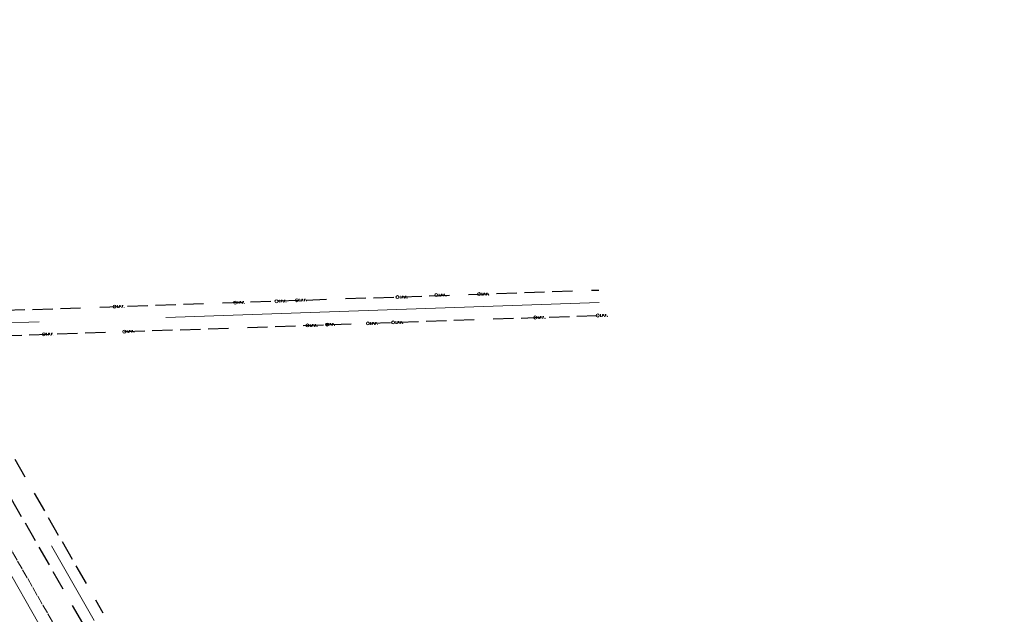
# Model space of a CAD drawing. Header units: feet. Extents: x 2433273 to 2447442, y 555003 to 575201.
# Tile 224 of 226: x 2436572 to 2438513, y 569822 to 570995. Entities that reach past the tile are written whole.
import ezdxf

# ---------------------------------------------------------------- set-up
doc = ezdxf.new("R2010")
doc.units = ezdxf.units.FT
doc.header["$LTSCALE"] = 50
doc.header["$MEASUREMENT"] = 0
for name, pattern in [('cl20', [100, 5, -5, 80, -5, 5]), ('corp', [0.4, 0.05, 0.09, 0.08, 0.09, 0.05, -0.04]), ('rowex', [4.85, 0.8, -0.375, -0.375, 0.8, -0.3, 0.8, -0.3, 0.8, -0.3])]:
    doc.linetypes.add(name, pattern=pattern)
for name, color, linetype, lineweight in [('DV_X_Corp_Line', 7, 'corp', 0), ('DV_X_Property_Line', 7, 'Continuous', 0), ('RW_X_CL_20', 6, 'cl20', 0), ('RW_X_Fee_RW', 6, 'rowex', 30), ('SV_X_Mon_Cells_Found', 7, 'Continuous', 0)]:
    doc.layers.add(name, color=color, linetype=linetype, lineweight=lineweight)

# ---------------------------------------------------------------- blocks, each defined once
blk = doc.blocks.new('IPF_51')
at = {"layer": 'SV_X_Mon_Cells_Found', "color": 7, "linetype": 'Continuous', "lineweight": 0, "flags": 128}
for points in [[(0.101, 0.04), (0.118, 0.04)], [(0.11, -0.04), (0.11, 0.04)], [(0.188, -0.04), (0.188, 0.04), (0.214, 0.04), (0.217, 0.039), (0.221, 0.038), (0.223, 0.037), (0.224, 0.036), (0.226, 0.032), (0.228, 0.029), (0.229, 0.024), (0.229, 0.017), (0.229, 0.014), (0.227, 0.01), (0.225, 0.006), (0.223, 0.004), (0.221, 0.003), (0.219, 0.002), (0.214, 0.001), (0.188, 0.001)], [(0.338, 0.04), (0.3, 0.04), (0.3, -0.04)], [(0.3, 0.001), (0.327, 0.001)], [(0.101, -0.04), (0.118, -0.04)], [(0.157, -0.029), (0.16, -0.029), (0.162, -0.031), (0.164, -0.033), (0.164, -0.036), (0.162, -0.039), (0.16, -0.04), (0.157, -0.04), (0.156, -0.039), (0.154, -0.036), (0.154, -0.033), (0.156, -0.031), (0.157, -0.029)], [(0.27, -0.029), (0.273, -0.029), (0.274, -0.031), (0.276, -0.033), (0.276, -0.036), (0.274, -0.039), (0.273, -0.04), (0.27, -0.04), (0.268, -0.039), (0.267, -0.036), (0.267, -0.033), (0.268, -0.031), (0.27, -0.029)], [(0.377, -0.029), (0.38, -0.029), (0.382, -0.031), (0.383, -0.033), (0.383, -0.036), (0.382, -0.039), (0.38, -0.04), (0.377, -0.04), (0.376, -0.039), (0.374, -0.036), (0.374, -0.033), (0.376, -0.031), (0.377, -0.029)]]:
    blk.add_lwpolyline(points, dxfattribs=at)
at = {"layer": 'SV_X_Mon_Cells_Found', "color": 7, "linetype": 'Continuous', "lineweight": 0}
blk.add_circle((0, 0), 0.06, dxfattribs=at)
blk = doc.blocks.new('IPF_52')
at = {"layer": 'SV_X_Mon_Cells_Found', "color": 7, "linetype": 'Continuous', "lineweight": 0, "flags": 128}
for points in [[(0.101, 0.04), (0.118, 0.04)], [(0.11, -0.04), (0.11, 0.04)], [(0.188, -0.04), (0.188, 0.04), (0.214, 0.04), (0.217, 0.039), (0.221, 0.038), (0.223, 0.037), (0.224, 0.036), (0.226, 0.032), (0.228, 0.029), (0.229, 0.024), (0.229, 0.017), (0.229, 0.014), (0.227, 0.01), (0.225, 0.006), (0.223, 0.004), (0.221, 0.003), (0.219, 0.002), (0.214, 0.001), (0.188, 0.001)], [(0.338, 0.04), (0.3, 0.04), (0.3, -0.04)], [(0.3, 0.001), (0.327, 0.001)], [(0.101, -0.04), (0.118, -0.04)], [(0.157, -0.029), (0.16, -0.029), (0.162, -0.031), (0.164, -0.033), (0.164, -0.036), (0.162, -0.039), (0.16, -0.04), (0.157, -0.04), (0.156, -0.039), (0.154, -0.036), (0.154, -0.033), (0.156, -0.031), (0.157, -0.029)], [(0.27, -0.029), (0.273, -0.029), (0.274, -0.031), (0.276, -0.033), (0.276, -0.036), (0.274, -0.039), (0.273, -0.04), (0.27, -0.04), (0.268, -0.039), (0.267, -0.036), (0.267, -0.033), (0.268, -0.031), (0.27, -0.029)], [(0.377, -0.029), (0.38, -0.029), (0.382, -0.031), (0.383, -0.033), (0.383, -0.036), (0.382, -0.039), (0.38, -0.04), (0.377, -0.04), (0.376, -0.039), (0.374, -0.036), (0.374, -0.033), (0.376, -0.031), (0.377, -0.029)]]:
    blk.add_lwpolyline(points, dxfattribs=at)
at = {"layer": 'SV_X_Mon_Cells_Found', "color": 7, "linetype": 'Continuous', "lineweight": 0}
blk.add_circle((0, 0), 0.06, dxfattribs=at)
blk = doc.blocks.new('IPF_53')
at = {"layer": 'SV_X_Mon_Cells_Found', "color": 7, "linetype": 'Continuous', "lineweight": 0, "flags": 128}
for points in [[(0.101, 0.04), (0.118, 0.04)], [(0.11, -0.04), (0.11, 0.04)], [(0.188, -0.04), (0.188, 0.04), (0.214, 0.04), (0.217, 0.039), (0.221, 0.038), (0.223, 0.037), (0.224, 0.036), (0.226, 0.032), (0.228, 0.029), (0.229, 0.024), (0.229, 0.017), (0.229, 0.014), (0.227, 0.01), (0.225, 0.006), (0.223, 0.004), (0.221, 0.003), (0.219, 0.002), (0.214, 0.001), (0.188, 0.001)], [(0.338, 0.04), (0.3, 0.04), (0.3, -0.04)], [(0.3, 0.001), (0.327, 0.001)], [(0.101, -0.04), (0.118, -0.04)], [(0.157, -0.029), (0.16, -0.029), (0.162, -0.031), (0.164, -0.033), (0.164, -0.036), (0.162, -0.039), (0.16, -0.04), (0.157, -0.04), (0.156, -0.039), (0.154, -0.036), (0.154, -0.033), (0.156, -0.031), (0.157, -0.029)], [(0.27, -0.029), (0.273, -0.029), (0.274, -0.031), (0.276, -0.033), (0.276, -0.036), (0.274, -0.039), (0.273, -0.04), (0.27, -0.04), (0.268, -0.039), (0.267, -0.036), (0.267, -0.033), (0.268, -0.031), (0.27, -0.029)], [(0.377, -0.029), (0.38, -0.029), (0.382, -0.031), (0.383, -0.033), (0.383, -0.036), (0.382, -0.039), (0.38, -0.04), (0.377, -0.04), (0.376, -0.039), (0.374, -0.036), (0.374, -0.033), (0.376, -0.031), (0.377, -0.029)]]:
    blk.add_lwpolyline(points, dxfattribs=at)
at = {"layer": 'SV_X_Mon_Cells_Found', "color": 7, "linetype": 'Continuous', "lineweight": 0}
blk.add_circle((0, 0), 0.06, dxfattribs=at)
blk = doc.blocks.new('IPIPE_13')
at = {"layer": 'SV_X_Mon_Cells_Found', "color": 7, "linetype": 'Continuous', "lineweight": 0, "flags": 128}
for points in [[(0.1, -0.04), (0.1, 0.04), (0.126, 0.04), (0.129, 0.039), (0.133, 0.038), (0.135, 0.037), (0.136, 0.036), (0.138, 0.032), (0.14, 0.029), (0.141, 0.024), (0.141, 0.017), (0.141, 0.014), (0.14, 0.01), (0.137, 0.006), (0.135, 0.004), (0.133, 0.003), (0.131, 0.002), (0.126, 0.001), (0.1, 0.001)], [(0.25, 0.04), (0.212, 0.04), (0.212, -0.04)], [(0.212, 0.001), (0.239, 0.001)], [(0.182, -0.029), (0.185, -0.029), (0.186, -0.031), (0.188, -0.033), (0.188, -0.036), (0.186, -0.039), (0.185, -0.04), (0.182, -0.04), (0.18, -0.039), (0.179, -0.036), (0.179, -0.033), (0.18, -0.031), (0.182, -0.029)], [(0.289, -0.029), (0.292, -0.029), (0.294, -0.031), (0.296, -0.033), (0.296, -0.036), (0.294, -0.039), (0.292, -0.04), (0.289, -0.04), (0.288, -0.039), (0.286, -0.036), (0.286, -0.033), (0.288, -0.031), (0.289, -0.029)]]:
    blk.add_lwpolyline(points, dxfattribs=at)
at = {"layer": 'SV_X_Mon_Cells_Found', "color": 7, "linetype": 'Continuous', "lineweight": 0}
for radius in [0.06, 0.0247]:
    blk.add_circle((0, 0), radius, dxfattribs=at)
blk = doc.blocks.new('IPF_54')
at = {"layer": 'SV_X_Mon_Cells_Found', "color": 7, "linetype": 'Continuous', "lineweight": 0, "flags": 128}
for points in [[(0.101, 0.04), (0.118, 0.04)], [(0.11, -0.04), (0.11, 0.04)], [(0.188, -0.04), (0.188, 0.04), (0.214, 0.04), (0.217, 0.039), (0.221, 0.038), (0.223, 0.037), (0.224, 0.036), (0.226, 0.032), (0.228, 0.029), (0.229, 0.024), (0.229, 0.017), (0.229, 0.014), (0.227, 0.01), (0.225, 0.006), (0.223, 0.004), (0.221, 0.003), (0.219, 0.002), (0.214, 0.001), (0.188, 0.001)], [(0.338, 0.04), (0.3, 0.04), (0.3, -0.04)], [(0.3, 0.001), (0.327, 0.001)], [(0.101, -0.04), (0.118, -0.04)], [(0.157, -0.029), (0.16, -0.029), (0.162, -0.031), (0.164, -0.033), (0.164, -0.036), (0.162, -0.039), (0.16, -0.04), (0.157, -0.04), (0.156, -0.039), (0.154, -0.036), (0.154, -0.033), (0.156, -0.031), (0.157, -0.029)], [(0.27, -0.029), (0.273, -0.029), (0.274, -0.031), (0.276, -0.033), (0.276, -0.036), (0.274, -0.039), (0.273, -0.04), (0.27, -0.04), (0.268, -0.039), (0.267, -0.036), (0.267, -0.033), (0.268, -0.031), (0.27, -0.029)], [(0.377, -0.029), (0.38, -0.029), (0.382, -0.031), (0.383, -0.033), (0.383, -0.036), (0.382, -0.039), (0.38, -0.04), (0.377, -0.04), (0.376, -0.039), (0.374, -0.036), (0.374, -0.033), (0.376, -0.031), (0.377, -0.029)]]:
    blk.add_lwpolyline(points, dxfattribs=at)
at = {"layer": 'SV_X_Mon_Cells_Found', "color": 7, "linetype": 'Continuous', "lineweight": 0}
blk.add_circle((0, 0), 0.06, dxfattribs=at)
blk = doc.blocks.new('IPF_55')
at = {"layer": 'SV_X_Mon_Cells_Found', "color": 7, "linetype": 'Continuous', "lineweight": 0, "flags": 128}
for points in [[(0.101, 0.04), (0.118, 0.04)], [(0.11, -0.04), (0.11, 0.04)], [(0.188, -0.04), (0.188, 0.04), (0.214, 0.04), (0.217, 0.039), (0.221, 0.038), (0.223, 0.037), (0.224, 0.036), (0.226, 0.032), (0.228, 0.029), (0.229, 0.024), (0.229, 0.017), (0.229, 0.014), (0.227, 0.01), (0.225, 0.006), (0.223, 0.004), (0.221, 0.003), (0.219, 0.002), (0.214, 0.001), (0.188, 0.001)], [(0.338, 0.04), (0.3, 0.04), (0.3, -0.04)], [(0.3, 0.001), (0.327, 0.001)], [(0.101, -0.04), (0.118, -0.04)], [(0.157, -0.029), (0.16, -0.029), (0.162, -0.031), (0.164, -0.033), (0.164, -0.036), (0.162, -0.039), (0.16, -0.04), (0.157, -0.04), (0.156, -0.039), (0.154, -0.036), (0.154, -0.033), (0.156, -0.031), (0.157, -0.029)], [(0.27, -0.029), (0.273, -0.029), (0.274, -0.031), (0.276, -0.033), (0.276, -0.036), (0.274, -0.039), (0.273, -0.04), (0.27, -0.04), (0.268, -0.039), (0.267, -0.036), (0.267, -0.033), (0.268, -0.031), (0.27, -0.029)], [(0.377, -0.029), (0.38, -0.029), (0.382, -0.031), (0.383, -0.033), (0.383, -0.036), (0.382, -0.039), (0.38, -0.04), (0.377, -0.04), (0.376, -0.039), (0.374, -0.036), (0.374, -0.033), (0.376, -0.031), (0.377, -0.029)]]:
    blk.add_lwpolyline(points, dxfattribs=at)
at = {"layer": 'SV_X_Mon_Cells_Found', "color": 7, "linetype": 'Continuous', "lineweight": 0}
blk.add_circle((0, 0), 0.06, dxfattribs=at)
blk = doc.blocks.new('IPF_56')
at = {"layer": 'SV_X_Mon_Cells_Found', "color": 7, "linetype": 'Continuous', "lineweight": 0, "flags": 128}
for points in [[(0.101, 0.04), (0.118, 0.04)], [(0.11, -0.04), (0.11, 0.04)], [(0.188, -0.04), (0.188, 0.04), (0.214, 0.04), (0.217, 0.039), (0.221, 0.038), (0.223, 0.037), (0.224, 0.036), (0.226, 0.032), (0.228, 0.029), (0.229, 0.024), (0.229, 0.017), (0.229, 0.014), (0.227, 0.01), (0.225, 0.006), (0.223, 0.004), (0.221, 0.003), (0.219, 0.002), (0.214, 0.001), (0.188, 0.001)], [(0.338, 0.04), (0.3, 0.04), (0.3, -0.04)], [(0.3, 0.001), (0.327, 0.001)], [(0.101, -0.04), (0.118, -0.04)], [(0.157, -0.029), (0.16, -0.029), (0.162, -0.031), (0.164, -0.033), (0.164, -0.036), (0.162, -0.039), (0.16, -0.04), (0.157, -0.04), (0.156, -0.039), (0.154, -0.036), (0.154, -0.033), (0.156, -0.031), (0.157, -0.029)], [(0.27, -0.029), (0.273, -0.029), (0.274, -0.031), (0.276, -0.033), (0.276, -0.036), (0.274, -0.039), (0.273, -0.04), (0.27, -0.04), (0.268, -0.039), (0.267, -0.036), (0.267, -0.033), (0.268, -0.031), (0.27, -0.029)], [(0.377, -0.029), (0.38, -0.029), (0.382, -0.031), (0.383, -0.033), (0.383, -0.036), (0.382, -0.039), (0.38, -0.04), (0.377, -0.04), (0.376, -0.039), (0.374, -0.036), (0.374, -0.033), (0.376, -0.031), (0.377, -0.029)]]:
    blk.add_lwpolyline(points, dxfattribs=at)
at = {"layer": 'SV_X_Mon_Cells_Found', "color": 7, "linetype": 'Continuous', "lineweight": 0}
blk.add_circle((0, 0), 0.06, dxfattribs=at)
blk = doc.blocks.new('IPF_57')
at = {"layer": 'SV_X_Mon_Cells_Found', "color": 7, "linetype": 'Continuous', "lineweight": 0, "flags": 128}
for points in [[(0.101, 0.04), (0.118, 0.04)], [(0.11, -0.04), (0.11, 0.04)], [(0.188, -0.04), (0.188, 0.04), (0.214, 0.04), (0.217, 0.039), (0.221, 0.038), (0.223, 0.037), (0.224, 0.036), (0.226, 0.032), (0.228, 0.029), (0.229, 0.024), (0.229, 0.017), (0.229, 0.014), (0.227, 0.01), (0.225, 0.006), (0.223, 0.004), (0.221, 0.003), (0.219, 0.002), (0.214, 0.001), (0.188, 0.001)], [(0.338, 0.04), (0.3, 0.04), (0.3, -0.04)], [(0.3, 0.001), (0.327, 0.001)], [(0.101, -0.04), (0.118, -0.04)], [(0.157, -0.029), (0.16, -0.029), (0.162, -0.031), (0.164, -0.033), (0.164, -0.036), (0.162, -0.039), (0.16, -0.04), (0.157, -0.04), (0.156, -0.039), (0.154, -0.036), (0.154, -0.033), (0.156, -0.031), (0.157, -0.029)], [(0.27, -0.029), (0.273, -0.029), (0.274, -0.031), (0.276, -0.033), (0.276, -0.036), (0.274, -0.039), (0.273, -0.04), (0.27, -0.04), (0.268, -0.039), (0.267, -0.036), (0.267, -0.033), (0.268, -0.031), (0.27, -0.029)], [(0.377, -0.029), (0.38, -0.029), (0.382, -0.031), (0.383, -0.033), (0.383, -0.036), (0.382, -0.039), (0.38, -0.04), (0.377, -0.04), (0.376, -0.039), (0.374, -0.036), (0.374, -0.033), (0.376, -0.031), (0.377, -0.029)]]:
    blk.add_lwpolyline(points, dxfattribs=at)
at = {"layer": 'SV_X_Mon_Cells_Found', "color": 7, "linetype": 'Continuous', "lineweight": 0}
blk.add_circle((0, 0), 0.06, dxfattribs=at)
blk = doc.blocks.new('IPF_58')
at = {"layer": 'SV_X_Mon_Cells_Found', "color": 7, "linetype": 'Continuous', "lineweight": 0, "flags": 128}
for points in [[(0.101, 0.04), (0.118, 0.04)], [(0.11, -0.04), (0.11, 0.04)], [(0.188, -0.04), (0.188, 0.04), (0.214, 0.04), (0.217, 0.039), (0.221, 0.038), (0.223, 0.037), (0.224, 0.036), (0.226, 0.032), (0.228, 0.029), (0.229, 0.024), (0.229, 0.017), (0.229, 0.014), (0.227, 0.01), (0.225, 0.006), (0.223, 0.004), (0.221, 0.003), (0.219, 0.002), (0.214, 0.001), (0.188, 0.001)], [(0.338, 0.04), (0.3, 0.04), (0.3, -0.04)], [(0.3, 0.001), (0.327, 0.001)], [(0.101, -0.04), (0.118, -0.04)], [(0.157, -0.029), (0.16, -0.029), (0.162, -0.031), (0.164, -0.033), (0.164, -0.036), (0.162, -0.039), (0.16, -0.04), (0.157, -0.04), (0.156, -0.039), (0.154, -0.036), (0.154, -0.033), (0.156, -0.031), (0.157, -0.029)], [(0.27, -0.029), (0.273, -0.029), (0.274, -0.031), (0.276, -0.033), (0.276, -0.036), (0.274, -0.039), (0.273, -0.04), (0.27, -0.04), (0.268, -0.039), (0.267, -0.036), (0.267, -0.033), (0.268, -0.031), (0.27, -0.029)], [(0.377, -0.029), (0.38, -0.029), (0.382, -0.031), (0.383, -0.033), (0.383, -0.036), (0.382, -0.039), (0.38, -0.04), (0.377, -0.04), (0.376, -0.039), (0.374, -0.036), (0.374, -0.033), (0.376, -0.031), (0.377, -0.029)]]:
    blk.add_lwpolyline(points, dxfattribs=at)
at = {"layer": 'SV_X_Mon_Cells_Found', "color": 7, "linetype": 'Continuous', "lineweight": 0}
blk.add_circle((0, 0), 0.06, dxfattribs=at)
blk = doc.blocks.new('IPF_59')
at = {"layer": 'SV_X_Mon_Cells_Found', "color": 7, "linetype": 'Continuous', "lineweight": 0, "flags": 128}
for points in [[(0.101, 0.04), (0.118, 0.04)], [(0.11, -0.04), (0.11, 0.04)], [(0.188, -0.04), (0.188, 0.04), (0.214, 0.04), (0.217, 0.039), (0.221, 0.038), (0.223, 0.037), (0.224, 0.036), (0.226, 0.032), (0.228, 0.029), (0.229, 0.024), (0.229, 0.017), (0.229, 0.014), (0.227, 0.01), (0.225, 0.006), (0.223, 0.004), (0.221, 0.003), (0.219, 0.002), (0.214, 0.001), (0.188, 0.001)], [(0.338, 0.04), (0.3, 0.04), (0.3, -0.04)], [(0.3, 0.001), (0.327, 0.001)], [(0.101, -0.04), (0.118, -0.04)], [(0.157, -0.029), (0.16, -0.029), (0.162, -0.031), (0.164, -0.033), (0.164, -0.036), (0.162, -0.039), (0.16, -0.04), (0.157, -0.04), (0.156, -0.039), (0.154, -0.036), (0.154, -0.033), (0.156, -0.031), (0.157, -0.029)], [(0.27, -0.029), (0.273, -0.029), (0.274, -0.031), (0.276, -0.033), (0.276, -0.036), (0.274, -0.039), (0.273, -0.04), (0.27, -0.04), (0.268, -0.039), (0.267, -0.036), (0.267, -0.033), (0.268, -0.031), (0.27, -0.029)], [(0.377, -0.029), (0.38, -0.029), (0.382, -0.031), (0.383, -0.033), (0.383, -0.036), (0.382, -0.039), (0.38, -0.04), (0.377, -0.04), (0.376, -0.039), (0.374, -0.036), (0.374, -0.033), (0.376, -0.031), (0.377, -0.029)]]:
    blk.add_lwpolyline(points, dxfattribs=at)
at = {"layer": 'SV_X_Mon_Cells_Found', "color": 7, "linetype": 'Continuous', "lineweight": 0}
blk.add_circle((0, 0), 0.06, dxfattribs=at)
blk = doc.blocks.new('IPF_60')
at = {"layer": 'SV_X_Mon_Cells_Found', "color": 7, "linetype": 'Continuous', "lineweight": 0, "flags": 128}
for points in [[(0.101, 0.04), (0.118, 0.04)], [(0.11, -0.04), (0.11, 0.04)], [(0.188, -0.04), (0.188, 0.04), (0.214, 0.04), (0.217, 0.039), (0.221, 0.038), (0.223, 0.037), (0.224, 0.036), (0.226, 0.032), (0.228, 0.029), (0.229, 0.024), (0.229, 0.017), (0.229, 0.014), (0.227, 0.01), (0.225, 0.006), (0.223, 0.004), (0.221, 0.003), (0.219, 0.002), (0.214, 0.001), (0.188, 0.001)], [(0.338, 0.04), (0.3, 0.04), (0.3, -0.04)], [(0.3, 0.001), (0.327, 0.001)], [(0.101, -0.04), (0.118, -0.04)], [(0.157, -0.029), (0.16, -0.029), (0.162, -0.031), (0.164, -0.033), (0.164, -0.036), (0.162, -0.039), (0.16, -0.04), (0.157, -0.04), (0.156, -0.039), (0.154, -0.036), (0.154, -0.033), (0.156, -0.031), (0.157, -0.029)], [(0.27, -0.029), (0.273, -0.029), (0.274, -0.031), (0.276, -0.033), (0.276, -0.036), (0.274, -0.039), (0.273, -0.04), (0.27, -0.04), (0.268, -0.039), (0.267, -0.036), (0.267, -0.033), (0.268, -0.031), (0.27, -0.029)], [(0.377, -0.029), (0.38, -0.029), (0.382, -0.031), (0.383, -0.033), (0.383, -0.036), (0.382, -0.039), (0.38, -0.04), (0.377, -0.04), (0.376, -0.039), (0.374, -0.036), (0.374, -0.033), (0.376, -0.031), (0.377, -0.029)]]:
    blk.add_lwpolyline(points, dxfattribs=at)
at = {"layer": 'SV_X_Mon_Cells_Found', "color": 7, "linetype": 'Continuous', "lineweight": 0}
blk.add_circle((0, 0), 0.06, dxfattribs=at)
blk = doc.blocks.new('IPF_61')
at = {"layer": 'SV_X_Mon_Cells_Found', "color": 7, "linetype": 'Continuous', "lineweight": 0, "flags": 128}
for points in [[(0.101, 0.04), (0.118, 0.04)], [(0.11, -0.04), (0.11, 0.04)], [(0.188, -0.04), (0.188, 0.04), (0.214, 0.04), (0.217, 0.039), (0.221, 0.038), (0.223, 0.037), (0.224, 0.036), (0.226, 0.032), (0.228, 0.029), (0.229, 0.024), (0.229, 0.017), (0.229, 0.014), (0.227, 0.01), (0.225, 0.006), (0.223, 0.004), (0.221, 0.003), (0.219, 0.002), (0.214, 0.001), (0.188, 0.001)], [(0.338, 0.04), (0.3, 0.04), (0.3, -0.04)], [(0.3, 0.001), (0.327, 0.001)], [(0.101, -0.04), (0.118, -0.04)], [(0.157, -0.029), (0.16, -0.029), (0.162, -0.031), (0.164, -0.033), (0.164, -0.036), (0.162, -0.039), (0.16, -0.04), (0.157, -0.04), (0.156, -0.039), (0.154, -0.036), (0.154, -0.033), (0.156, -0.031), (0.157, -0.029)], [(0.27, -0.029), (0.273, -0.029), (0.274, -0.031), (0.276, -0.033), (0.276, -0.036), (0.274, -0.039), (0.273, -0.04), (0.27, -0.04), (0.268, -0.039), (0.267, -0.036), (0.267, -0.033), (0.268, -0.031), (0.27, -0.029)], [(0.377, -0.029), (0.38, -0.029), (0.382, -0.031), (0.383, -0.033), (0.383, -0.036), (0.382, -0.039), (0.38, -0.04), (0.377, -0.04), (0.376, -0.039), (0.374, -0.036), (0.374, -0.033), (0.376, -0.031), (0.377, -0.029)]]:
    blk.add_lwpolyline(points, dxfattribs=at)
at = {"layer": 'SV_X_Mon_Cells_Found', "color": 7, "linetype": 'Continuous', "lineweight": 0}
blk.add_circle((0, 0), 0.06, dxfattribs=at)
blk = doc.blocks.new('IPF_62')
at = {"layer": 'SV_X_Mon_Cells_Found', "color": 7, "linetype": 'Continuous', "lineweight": 0, "flags": 128}
for points in [[(0.101, 0.04), (0.118, 0.04)], [(0.11, -0.04), (0.11, 0.04)], [(0.188, -0.04), (0.188, 0.04), (0.214, 0.04), (0.217, 0.039), (0.221, 0.038), (0.223, 0.037), (0.224, 0.036), (0.226, 0.032), (0.228, 0.029), (0.229, 0.024), (0.229, 0.017), (0.229, 0.014), (0.227, 0.01), (0.225, 0.006), (0.223, 0.004), (0.221, 0.003), (0.219, 0.002), (0.214, 0.001), (0.188, 0.001)], [(0.338, 0.04), (0.3, 0.04), (0.3, -0.04)], [(0.3, 0.001), (0.327, 0.001)], [(0.101, -0.04), (0.118, -0.04)], [(0.157, -0.029), (0.16, -0.029), (0.162, -0.031), (0.164, -0.033), (0.164, -0.036), (0.162, -0.039), (0.16, -0.04), (0.157, -0.04), (0.156, -0.039), (0.154, -0.036), (0.154, -0.033), (0.156, -0.031), (0.157, -0.029)], [(0.27, -0.029), (0.273, -0.029), (0.274, -0.031), (0.276, -0.033), (0.276, -0.036), (0.274, -0.039), (0.273, -0.04), (0.27, -0.04), (0.268, -0.039), (0.267, -0.036), (0.267, -0.033), (0.268, -0.031), (0.27, -0.029)], [(0.377, -0.029), (0.38, -0.029), (0.382, -0.031), (0.383, -0.033), (0.383, -0.036), (0.382, -0.039), (0.38, -0.04), (0.377, -0.04), (0.376, -0.039), (0.374, -0.036), (0.374, -0.033), (0.376, -0.031), (0.377, -0.029)]]:
    blk.add_lwpolyline(points, dxfattribs=at)
at = {"layer": 'SV_X_Mon_Cells_Found', "color": 7, "linetype": 'Continuous', "lineweight": 0}
blk.add_circle((0, 0), 0.06, dxfattribs=at)
blk = doc.blocks.new('IPF_63')
at = {"layer": 'SV_X_Mon_Cells_Found', "color": 7, "linetype": 'Continuous', "lineweight": 0, "flags": 128}
for points in [[(0.101, 0.04), (0.118, 0.04)], [(0.11, -0.04), (0.11, 0.04)], [(0.188, -0.04), (0.188, 0.04), (0.214, 0.04), (0.217, 0.039), (0.221, 0.038), (0.223, 0.037), (0.224, 0.036), (0.226, 0.032), (0.228, 0.029), (0.229, 0.024), (0.229, 0.017), (0.229, 0.014), (0.227, 0.01), (0.225, 0.006), (0.223, 0.004), (0.221, 0.003), (0.219, 0.002), (0.214, 0.001), (0.188, 0.001)], [(0.338, 0.04), (0.3, 0.04), (0.3, -0.04)], [(0.3, 0.001), (0.327, 0.001)], [(0.101, -0.04), (0.118, -0.04)], [(0.157, -0.029), (0.16, -0.029), (0.162, -0.031), (0.164, -0.033), (0.164, -0.036), (0.162, -0.039), (0.16, -0.04), (0.157, -0.04), (0.156, -0.039), (0.154, -0.036), (0.154, -0.033), (0.156, -0.031), (0.157, -0.029)], [(0.27, -0.029), (0.273, -0.029), (0.274, -0.031), (0.276, -0.033), (0.276, -0.036), (0.274, -0.039), (0.273, -0.04), (0.27, -0.04), (0.268, -0.039), (0.267, -0.036), (0.267, -0.033), (0.268, -0.031), (0.27, -0.029)], [(0.377, -0.029), (0.38, -0.029), (0.382, -0.031), (0.383, -0.033), (0.383, -0.036), (0.382, -0.039), (0.38, -0.04), (0.377, -0.04), (0.376, -0.039), (0.374, -0.036), (0.374, -0.033), (0.376, -0.031), (0.377, -0.029)]]:
    blk.add_lwpolyline(points, dxfattribs=at)
at = {"layer": 'SV_X_Mon_Cells_Found', "color": 7, "linetype": 'Continuous', "lineweight": 0}
blk.add_circle((0, 0), 0.06, dxfattribs=at)
blk = doc.blocks.new('IPF_64')
at = {"layer": 'SV_X_Mon_Cells_Found', "color": 7, "linetype": 'Continuous', "lineweight": 0, "flags": 128}
for points in [[(0.101, 0.04), (0.118, 0.04)], [(0.11, -0.04), (0.11, 0.04)], [(0.188, -0.04), (0.188, 0.04), (0.214, 0.04), (0.217, 0.039), (0.221, 0.038), (0.223, 0.037), (0.224, 0.036), (0.226, 0.032), (0.228, 0.029), (0.229, 0.024), (0.229, 0.017), (0.229, 0.014), (0.227, 0.01), (0.225, 0.006), (0.223, 0.004), (0.221, 0.003), (0.219, 0.002), (0.214, 0.001), (0.188, 0.001)], [(0.338, 0.04), (0.3, 0.04), (0.3, -0.04)], [(0.3, 0.001), (0.327, 0.001)], [(0.101, -0.04), (0.118, -0.04)], [(0.157, -0.029), (0.16, -0.029), (0.162, -0.031), (0.164, -0.033), (0.164, -0.036), (0.162, -0.039), (0.16, -0.04), (0.157, -0.04), (0.156, -0.039), (0.154, -0.036), (0.154, -0.033), (0.156, -0.031), (0.157, -0.029)], [(0.27, -0.029), (0.273, -0.029), (0.274, -0.031), (0.276, -0.033), (0.276, -0.036), (0.274, -0.039), (0.273, -0.04), (0.27, -0.04), (0.268, -0.039), (0.267, -0.036), (0.267, -0.033), (0.268, -0.031), (0.27, -0.029)], [(0.377, -0.029), (0.38, -0.029), (0.382, -0.031), (0.383, -0.033), (0.383, -0.036), (0.382, -0.039), (0.38, -0.04), (0.377, -0.04), (0.376, -0.039), (0.374, -0.036), (0.374, -0.033), (0.376, -0.031), (0.377, -0.029)]]:
    blk.add_lwpolyline(points, dxfattribs=at)
at = {"layer": 'SV_X_Mon_Cells_Found', "color": 7, "linetype": 'Continuous', "lineweight": 0}
blk.add_circle((0, 0), 0.06, dxfattribs=at)

msp = doc.modelspace()

# ---------------------------------------------------------------- linework, layer by layer
at = {"layer": 'DV_X_Corp_Line', "flags": 128}
msp.add_lwpolyline([(2438340.9, 568548.6), (2437421.9, 568022.4), (2436416.7, 569777.8), (2436649.5, 569785.8), (2436333.8, 570337.2, -0.04279), (2436126, 570785.1)], format="xyb", dxfattribs=at)
at = {"layer": 'DV_X_Property_Line'}
msp.add_line((2439654.7, 564487.2), (2435958, 570943.2), dxfattribs=at)
at = {"layer": 'RW_X_CL_20'}
for p, q in [((2436361.1, 570390.5), (2437714.6, 570436.9)), ((2436386.4, 570391.3), (2436719.2, 569810.1))]:
    msp.add_line(p, q, dxfattribs=at)
at = {"layer": 'RW_X_Fee_RW'}
for p, q in [((2436410.3, 570417.2), (2437713.8, 570461.8)), ((2436459, 570368.8), (2437715.5, 570411.9)), ((2436442.3, 570338.9), (2436736.4, 569825.3))]:
    msp.add_line(p, q, dxfattribs=at)
at = {"layer": 'RW_X_Fee_RW', "flags": 128}
msp.add_lwpolyline([(2436110.6, 570994.7, 0.060663), (2436377.2, 570362.1), (2436699.6, 569798.9)], format="xyb", dxfattribs=at)

# ---------------------------------------------------------------- block references
at = {"layer": 'SV_X_Mon_Cells_Found', "color": 7, "linetype": 'Continuous', "lineweight": 0, "xscale": 50, "yscale": 50, "zscale": 50}
for name, p in [('IPF_59', (2437393.6, 570451.8)), ('IPF_58', (2437477.8, 570453.7)), ('IPF_63', (2436997.1, 570436.9)), ('IPF_62', (2437078.6, 570439.6)), ('IPF_61', (2437118.9, 570441.6)), ('IPF_60', (2437317, 570447.8)), ('IPF_64', (2436759.5, 570429.1)), ('IPIPE_13', (2437178.5, 570393.7)), ('IPF_54', (2437258.7, 570395.9)), ('IPF_55', (2437308.4, 570397.8)), ('IPF_56', (2437588.7, 570407.6)), ('IPF_57', (2437711.7, 570411.5)), ('IPF_51', (2436620.1, 570374.5)), ('IPF_52', (2436778.7, 570379.8)), ('IPF_53', (2437139.5, 570391.9))]:
    msp.add_blockref(name, p, dxfattribs=at)

doc.saveas('drawing.dxf')
